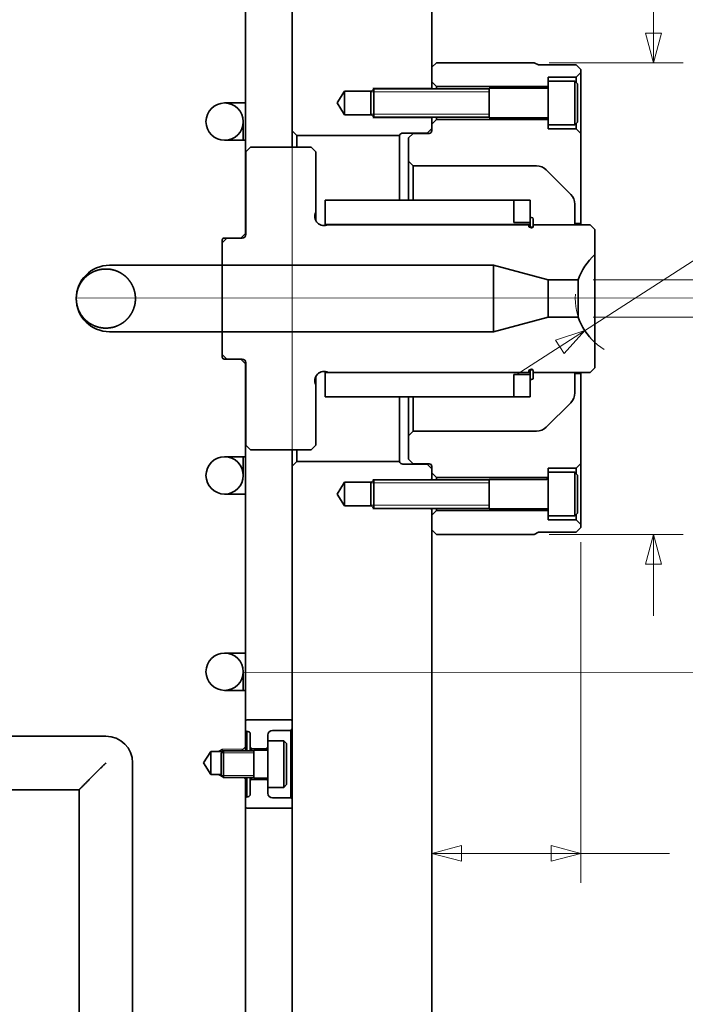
# Model space of a CAD drawing. Header units: millimetres. Extents: x 0 to 1189, y 0 to 841.
# Tile 18 of 28: x 947 to 1018, y 303 to 409. Entities that reach past the tile are written whole.
import ezdxf

# ---------------------------------------------------------------- set-up
doc = ezdxf.new("R2010")
doc.units = ezdxf.units.MM
doc.layers.add('1', color=7, linetype='Continuous')

msp = doc.modelspace()

# ---------------------------------------------------------------- linework, layer by layer
at = {"layer": '1', "color": 12, "linetype": 'Continuous', "lineweight": 35}
for p, q in [((975.96, 641.1), (975.96, 396.6)), ((990.96, 641.1), (990.96, 401.26)), ((981.58, 400.87), (980.81, 399.6)), ((984.48, 400.87), (981.58, 400.87)), ((990.96, 401.26), (990.83, 401.13)), ((990.96, 401.26), (990.96, 401.26)), ((990.96, 401.26), (990.96, 401.26)), ((980.81, 399.6), (981.58, 398.32)), ((981.58, 398.32), (984.48, 398.32)), ((990.83, 398.06), (990.96, 397.93)), ((990.96, 397.93), (990.96, 397.93)), ((990.96, 397.93), (990.96, 397.93)), ((990.96, 397.93), (990.96, 396.87)), ((976.46, 396.1), (975.96, 396.6)), ((990.96, 396.87), (990.46, 396.37)), ((987.48, 396.1), (976.46, 396.1)), ((990.46, 396.37), (987.86, 396.37)), ((975.96, 360.6), (976.46, 361.1)), ((975.96, 360.6), (975.96, 303.6)), ((976.46, 361.1), (987.48, 361.1)), ((987.86, 360.82), (990.46, 360.82)), ((990.46, 360.82), (990.96, 360.32)), ((990.96, 360.32), (990.96, 359.26)), ((981.58, 358.87), (980.81, 357.6)), ((984.48, 358.87), (981.58, 358.87)), ((990.96, 359.26), (990.83, 359.13)), ((990.96, 359.26), (990.96, 359.26)), ((990.96, 359.26), (990.96, 359.26)), ((980.81, 357.6), (981.58, 356.32)), ((981.58, 356.32), (984.48, 356.32)), ((990.83, 356.06), (990.96, 355.93)), ((990.96, 355.93), (990.96, 355.93)), ((990.96, 355.93), (990.96, 355.93)), ((990.96, 355.93), (990.96, 303.6)), ((975.96, 303.6), (975.96, 116.1)), ((990.96, 303.6), (990.96, 116.1))]:
    msp.add_line(p, q, dxfattribs=at)
at = {"layer": '1', "color": 4, "linetype": 'Continuous', "lineweight": 13}
for p, q in [((975.96, 545.14), (975.96, 84.34)), ((1003.55, 403.93), (1017.94, 403.93)), ((1008.27, 380.6), (1043.43, 380.6)), ((1008.27, 376.6), (1043.43, 376.6)), ((1003.55, 353.26), (1017.94, 353.26)), ((1006.96, 352.42), (1006.96, 315.83)), ((990.96, 305.18), (990.96, 322.18))]:
    msp.add_line(p, q, dxfattribs=at)
at = {"layer": '1', "color": 95, "linetype": 'Continuous', "lineweight": 35}
for p, q in [((970.96, 399.6), (970.96, 416.67)), ((970.96, 399.6), (968.71, 399.6)), ((970.96, 395.6), (968.71, 395.6)), ((970.96, 385.6), (970.96, 395.6)), ((970.46, 385.1), (968.66, 385.1)), ((970.96, 385.6), (970.46, 385.1)), ((968.46, 384.9), (968.46, 382.17)), ((968.46, 382.17), (956.36, 382.17)), ((956.36, 375.02), (968.46, 375.02)), ((968.46, 375.02), (968.46, 372.3)), ((968.66, 372.1), (970.46, 372.1)), ((970.46, 372.1), (970.96, 371.6)), ((970.96, 361.6), (970.96, 371.6)), ((968.71, 361.6), (970.96, 361.6)), ((968.71, 357.6), (970.96, 357.6)), ((970.96, 340.52), (970.96, 357.6)), ((968.71, 340.52), (970.96, 340.52)), ((968.71, 336.52), (970.96, 336.52)), ((970.96, 330.47), (970.96, 336.52)), ((955.96, 331.59), (940.96, 331.59)), ((967.22, 329.97), (966.46, 328.72)), ((968.51, 329.97), (967.22, 329.97)), ((968.46, 329.97), (968.46, 330.22)), ((968.46, 329.92), (968.46, 329.97)), ((970.96, 330.47), (970.54, 330.04)), ((958.84, 303.6), (958.84, 328.72)), ((966.46, 328.72), (967.22, 327.47)), ((967.22, 327.47), (968.36, 327.47)), ((970.79, 327.15), (970.96, 326.97)), ((970.96, 303.6), (970.96, 326.97)), ((940.96, 325.84), (953.09, 325.84)), ((953.09, 325.84), (953.09, 303.6)), ((953.09, 303.6), (953.09, 280.19)), ((958.84, 280.19), (958.84, 303.6)), ((970.96, 264.56), (970.96, 303.6))]:
    msp.add_line(p, q, dxfattribs=at)
at = {"layer": '1', "color": 7, "linetype": 'Continuous', "lineweight": 13}
for p, q in [((1014.76, 403.93), (1014.76, 415.26)), ((1013.91, 407.11), (1014.76, 403.93)), ((1015.61, 407.11), (1013.91, 407.11)), ((1014.76, 403.93), (1015.61, 407.11)), ((1000.03, 370.4), (1048.2, 401.52)), ((1007.38, 375.15), (1004.25, 374.14)), ((1005.18, 372.71), (1007.38, 375.15)), ((1004.25, 374.14), (1005.18, 372.71)), ((1014.76, 353.26), (1013.91, 350.08)), ((1015.61, 350.08), (1014.76, 353.26)), ((1014.76, 353.26), (1014.76, 344.51)), ((1013.91, 350.08), (1015.61, 350.08)), ((994.14, 319.86), (990.96, 319.01)), ((994.14, 318.16), (994.14, 319.86)), ((1003.79, 319.86), (1003.79, 318.16)), ((1006.96, 319.01), (1003.79, 319.86)), ((990.96, 319.01), (994.14, 318.16)), ((990.96, 319.01), (1016.49, 319.01)), ((1003.79, 318.16), (1006.96, 319.01))]:
    msp.add_line(p, q, dxfattribs=at)
at = {"layer": '1', "color": 30, "linetype": 'Continuous', "lineweight": 35}
for p, q in [((991.46, 403.93), (990.96, 403.43)), ((990.96, 403.43), (990.96, 401.87)), ((1001.96, 403.93), (991.46, 403.93)), ((1001.96, 403.93), (1002.4, 403.68)), ((1006.46, 403.68), (1002.4, 403.68)), ((1006.96, 403.18), (1006.46, 403.68)), ((1006.96, 402.87), (1006.96, 403.18)), ((991.46, 401.37), (990.96, 401.87)), ((1006.46, 402.37), (1003.46, 402.37)), ((1003.46, 402.37), (1003.46, 401.95)), ((1006.96, 402.87), (1006.46, 402.37)), ((1003.46, 401.37), (991.46, 401.37)), ((1003.46, 401.37), (1003.46, 401.37)), ((990.96, 397.32), (991.46, 397.82)), ((991.46, 397.82), (1003.46, 397.82)), ((1003.46, 397.82), (1003.46, 397.82)), ((990.96, 397.32), (990.96, 396.64)), ((1003.46, 397.25), (1003.46, 396.82)), ((1003.46, 396.82), (1006.46, 396.82)), ((1006.46, 396.82), (1006.96, 396.32)), ((988.96, 396.34), (988.46, 395.84)), ((988.46, 395.84), (988.46, 393.35)), ((990.66, 396.34), (988.96, 396.34)), ((1006.96, 386.65), (1006.96, 396.32)), ((988.46, 393.35), (988.96, 392.85)), ((1002.19, 392.85), (988.96, 392.85)), ((1005.87, 389.78), (1003.25, 392.41)), ((1006.31, 386.65), (1006.31, 388.72)), ((1006.96, 386.65), (1006.31, 386.65)), ((1006.31, 368.47), (1006.31, 370.55)), ((1006.31, 370.55), (1006.96, 370.55)), ((1006.96, 360.87), (1006.96, 370.55)), ((1003.25, 364.78), (1005.87, 367.41)), ((988.96, 364.35), (988.46, 363.85)), ((988.46, 363.85), (988.46, 361.35)), ((988.96, 364.35), (1002.19, 364.35)), ((988.46, 361.35), (988.96, 360.85)), ((988.96, 360.85), (990.66, 360.85)), ((1006.96, 360.87), (1006.46, 360.37)), ((990.96, 360.55), (990.96, 359.87)), ((991.46, 359.37), (990.96, 359.87)), ((1006.46, 360.37), (1003.46, 360.37)), ((1003.46, 360.37), (1003.46, 359.95)), ((1003.46, 359.37), (991.46, 359.37)), ((1003.46, 359.37), (1003.46, 359.37)), ((990.96, 355.32), (991.46, 355.82)), ((990.96, 355.32), (990.96, 353.76)), ((991.46, 355.82), (1003.46, 355.82)), ((1003.46, 355.82), (1003.46, 355.82)), ((1003.46, 355.25), (1003.46, 354.82)), ((1003.46, 354.82), (1006.46, 354.82)), ((1006.46, 354.82), (1006.96, 354.32)), ((1006.96, 354.01), (1006.96, 354.32)), ((990.96, 353.76), (991.46, 353.26)), ((991.46, 353.26), (1001.96, 353.26)), ((1002.4, 353.51), (1001.96, 353.26)), ((1002.4, 353.51), (1006.46, 353.51)), ((1006.46, 353.51), (1006.96, 354.01))]:
    msp.add_line(p, q, dxfattribs=at)
at = {"layer": '1', "color": 214, "linetype": 'Continuous', "lineweight": 35}
for p, q in [((1006.3, 401.95), (1003.46, 401.95)), ((1006.6, 401.64), (1006.3, 401.95)), ((984.74, 401.13), (984.41, 400.81)), ((997.11, 401.13), (984.74, 401.13)), ((1003.32, 401.18), (997.11, 401.18)), ((984.41, 398.39), (984.74, 398.06)), ((984.74, 398.06), (997.11, 398.06)), ((997.11, 398.01), (1003.32, 398.01)), ((1003.46, 397.25), (1006.3, 397.25)), ((1006.3, 397.25), (1006.6, 397.55)), ((1006.3, 359.95), (1003.46, 359.95)), ((1006.6, 359.64), (1006.3, 359.95)), ((984.74, 359.13), (984.41, 358.81)), ((997.11, 359.13), (984.74, 359.13)), ((1003.32, 359.18), (997.11, 359.18)), ((984.41, 356.39), (984.74, 356.06)), ((984.74, 356.06), (997.11, 356.06)), ((997.11, 356.01), (1003.32, 356.01)), ((1006.3, 355.25), (1006.6, 355.55)), ((1003.46, 355.25), (1006.3, 355.25)), ((975.06, 331.1), (973.36, 331.1)), ((975.36, 330.8), (975.06, 331.1)), ((968.59, 330.04), (968.36, 329.82)), ((971.86, 330.04), (968.59, 330.04)), ((973.24, 330.1), (971.86, 330.1)), ((968.36, 327.37), (968.59, 327.15)), ((968.59, 327.15), (971.86, 327.15)), ((971.86, 327.1), (973.24, 327.1)), ((973.36, 326.1), (975.06, 326.1)), ((975.06, 326.1), (975.36, 326.4))]:
    msp.add_line(p, q, dxfattribs=at)
at = {"layer": '1', "color": 214, "linetype": 'Continuous', "lineweight": 13}
for p, q in [((984.41, 400.81), (997.11, 400.81)), ((984.41, 398.39), (997.11, 398.39)), ((984.41, 358.81), (997.11, 358.81)), ((984.41, 356.39), (997.11, 356.39)), ((968.36, 329.82), (971.86, 329.82)), ((968.36, 327.37), (971.86, 327.37))]:
    msp.add_line(p, q, dxfattribs=at)
at = {"layer": '1', "color": 251, "linetype": 'Continuous', "lineweight": 13}
for p, q in [((990.88, 401.18), (984.61, 401.18)), ((990.88, 398.01), (984.61, 398.01)), ((990.88, 359.18), (984.61, 359.18)), ((990.88, 356.01), (984.61, 356.01)), ((968.46, 330.22), (968.03, 329.97)), ((970.71, 330.22), (968.46, 330.22)), ((968.46, 327.22), (968.03, 327.47))]:
    msp.add_line(p, q, dxfattribs=at)
at = {"layer": '1', "color": 3, "linetype": 'Continuous', "lineweight": 35}
for p, q in [((971.49, 394.85), (970.99, 394.35)), ((971.49, 394.85), (977.99, 394.85)), ((978.49, 394.35), (977.99, 394.85)), ((970.99, 385.49), (970.99, 394.35)), ((978.49, 394.35), (978.49, 387.87)), ((1001.52, 389.16), (999.77, 389.16)), ((999.77, 386.76), (999.77, 389.16)), ((1001.52, 386.76), (1001.52, 389.16)), ((1001.52, 386.34), (1001.52, 387.14)), ((1001.84, 386.34), (1001.84, 387.14)), ((979.83, 386.53), (1001.39, 386.53)), ((999.77, 386.76), (1001.52, 386.76)), ((1001.39, 386.53), (1001.39, 386.35)), ((1001.74, 386.25), (1001.49, 386.25)), ((1001.84, 386.53), (1001.84, 386.35)), ((1001.84, 386.53), (1007.96, 386.53)), ((1008.46, 386.03), (1007.96, 386.53)), ((1008.46, 386.03), (1008.46, 383.31)), ((968.96, 385.09), (968.46, 384.59)), ((968.96, 385.09), (970.59, 385.09)), ((968.46, 382.17), (968.46, 384.59)), ((997.59, 382.17), (968.46, 382.17)), ((1003.46, 380.6), (997.59, 382.17)), ((1006.69, 380.6), (1003.46, 380.6)), ((997.59, 375.02), (1003.46, 376.6)), ((1003.46, 376.6), (1006.69, 376.6)), ((968.46, 372.6), (968.46, 375.02)), ((968.46, 375.02), (997.59, 375.02)), ((1008.46, 373.88), (1008.46, 371.16)), ((968.46, 372.6), (968.96, 372.1)), ((970.59, 372.1), (968.96, 372.1)), ((970.99, 362.85), (970.99, 371.7)), ((1001.39, 370.66), (979.83, 370.66)), ((1001.52, 370.43), (999.77, 370.43)), ((999.77, 368.03), (999.77, 370.43)), ((1001.39, 370.84), (1001.39, 370.66)), ((1001.49, 370.94), (1001.74, 370.94)), ((1001.52, 370.05), (1001.52, 370.85)), ((1001.52, 368.03), (1001.52, 370.43)), ((1001.84, 370.05), (1001.84, 370.85)), ((1001.84, 370.84), (1001.84, 370.66)), ((1007.96, 370.66), (1001.84, 370.66)), ((1007.96, 370.66), (1008.46, 371.16)), ((978.49, 369.32), (978.49, 362.85)), ((999.77, 368.03), (1001.52, 368.03)), ((970.99, 362.85), (971.49, 362.35)), ((977.99, 362.35), (978.49, 362.85)), ((977.99, 362.35), (971.49, 362.35)), ((971.11, 333.35), (970.96, 333.2)), ((970.96, 332.25), (970.96, 333.2)), ((971.11, 333.35), (975.91, 333.35)), ((975.96, 333.25), (975.91, 333.35)), ((975.96, 333.25), (975.96, 332.37)), ((970.96, 332.25), (971.11, 332.1)), ((971.21, 332.1), (971.11, 332.1)), ((975.81, 332.22), (973.86, 332.22)), ((975.81, 332.22), (975.96, 332.37)), ((971.46, 330.4), (971.46, 331.85)), ((973.36, 331.72), (973.36, 331.1)), ((971.46, 330.4), (971.61, 330.25)), ((973.21, 330.25), (971.61, 330.25)), ((973.21, 330.25), (973.36, 330.4)), ((971.61, 326.95), (971.46, 326.8)), ((971.46, 325.35), (971.46, 326.8)), ((971.61, 326.95), (973.21, 326.95)), ((973.36, 326.8), (973.21, 326.95)), ((973.36, 326.1), (973.36, 325.47)), ((971.11, 325.1), (970.96, 324.95)), ((970.96, 324), (970.96, 324.95)), ((971.11, 325.1), (971.21, 325.1)), ((973.86, 324.97), (975.81, 324.97)), ((975.96, 324.82), (975.81, 324.97)), ((975.96, 324.82), (975.96, 323.95)), ((970.96, 324), (971.11, 323.85)), ((975.91, 323.85), (971.11, 323.85)), ((975.91, 323.85), (975.96, 323.95))]:
    msp.add_line(p, q, dxfattribs=at)
at = {"layer": '1', "color": 253, "linetype": 'Continuous', "lineweight": 35}
for p, q in [((970.99, 392.1), (970.96, 392.1)), ((970.96, 365.1), (970.99, 365.1))]:
    msp.add_line(p, q, dxfattribs=at)
at = {"layer": '1', "color": 1, "linetype": 'Continuous', "lineweight": 35}
for p, q in [((979.52, 389.16), (979.52, 386.55)), ((999.77, 389.16), (979.52, 389.16)), ((999.77, 386.76), (999.77, 389.16)), ((1001.52, 386.55), (979.52, 386.55)), ((999.77, 386.76), (1001.52, 386.76)), ((1001.52, 386.55), (1001.52, 386.76)), ((979.52, 370.65), (979.52, 368.03)), ((979.52, 370.65), (1001.52, 370.65)), ((1001.52, 370.43), (999.77, 370.43)), ((999.77, 368.03), (999.77, 370.43)), ((1001.52, 370.43), (1001.52, 370.65)), ((979.52, 368.03), (999.77, 368.03))]:
    msp.add_line(p, q, dxfattribs=at)
at = {"layer": '1', "color": 3, "linetype": 'Continuous', "lineweight": 35}
for centre in [(968.71, 397.6), (968.71, 359.6), (968.71, 338.52)]:
    msp.add_circle(centre, 2, dxfattribs=at)
at = {"layer": '1', "color": 214, "linetype": 'Continuous', "lineweight": 35}
for centre, radius, start, end in [((1003.32, 401.33), 0.146, 270, 0), ((1003.32, 397.86), 0.146, 0, 90), ((1003.32, 359.33), 0.146, 270, 0), ((1003.32, 355.86), 0.146, 0, 90), ((973.24, 330.22), 0.125, 270, 0), ((973.24, 326.97), 0.125, 0, 90)]:
    msp.add_arc(centre, radius, start, end, dxfattribs=at)
at = {"layer": '1', "color": 95, "linetype": 'Continuous', "lineweight": 35}
for centre, radius, start, end in [((968.71, 397.6), 2, 90, 270), ((968.66, 384.9), 0.2, 90, 180), ((956.36, 378.6), 3.57, 90, 180), ((956.36, 378.6), 3.57, 180, 270), ((968.66, 372.3), 0.2, 180, 270), ((968.71, 359.6), 2, 90, 270), ((968.71, 338.52), 2, 90, 270), ((955.96, 328.72), 2.88, 0, 90)]:
    msp.add_arc(centre, radius, start, end, dxfattribs=at)
at = {"layer": '1', "color": 30, "linetype": 'Continuous', "lineweight": 35}
for centre, radius, start, end in [((990.66, 396.64), 0.3, 270, 0), ((1002.19, 391.35), 1.5, 45, 90), ((1004.81, 388.72), 1.5, 0, 45), ((1004.81, 368.47), 1.5, 315, 0), ((1002.19, 365.85), 1.5, 270, 315), ((990.66, 360.55), 0.3, 0, 90)]:
    msp.add_arc(centre, radius, start, end, dxfattribs=at)
at = {"layer": '1', "color": 12, "linetype": 'Continuous', "lineweight": 35}
for centre, start, end in [((987.86, 395.97), 90, 161.79), ((987.86, 361.22), 198.21, 270)]:
    msp.add_arc(centre, 0.4, start, end, dxfattribs=at)
at = {"layer": '1', "color": 3, "linetype": 'Continuous', "lineweight": 35}
for centre, radius, start, end in [((979.39, 387.43), 1, 154.1581, 295.8419), ((1001.68, 387.14), 0.159, 0, 180), ((1001.49, 386.35), 0.1, 180, 270), ((1001.68, 386.34), 0.159, 180, 0), ((1001.74, 386.35), 0.1, 270, 0), ((970.59, 385.49), 0.4, 270, 0), ((1012.71, 378.6), 6.35, 132.0124, 161.6416), ((1012.71, 378.6), 6.35, 198.3584, 227.9876), ((970.59, 371.7), 0.4, 0, 90), ((979.39, 369.76), 1, 64.1581, 205.8419), ((1001.49, 370.84), 0.1, 90, 180), ((1001.68, 370.85), 0.159, 0, 180), ((1001.74, 370.84), 0.1, 0, 90), ((1001.68, 370.05), 0.159, 180, 0), ((971.21, 331.85), 0.25, 0, 90), ((973.86, 331.72), 0.5, 90, 180), ((971.21, 325.35), 0.25, 270, 0), ((973.86, 325.47), 0.5, 180, 270)]:
    msp.add_arc(centre, radius, start, end, dxfattribs=at)
at = {"layer": '1', "color": 4, "linetype": 'Continuous', "lineweight": 13}
msp.add_arc((1012.71, 378.6), 6.35, 175.6778, 239.4346, dxfattribs=at)
at = {"layer": '1', "color": 214, "linetype": 'Continuous', "lineweight": 35}
for points, knots in [([(1003.46, 401.95), (1003.46, 401.5), (1003.46, 400.32), (1003.46, 398.87), (1003.46, 398.21), (1003.46, 397.36), (1003.46, 397.25)], [0, 0, 0.095492, 0.345492, 0.654508, 0.793893, 0.975524, 1, 1]), ([(1006.3, 397.25), (1006.3, 397.69), (1006.3, 398.87), (1006.3, 400.32), (1006.3, 400.98), (1006.3, 401.83), (1006.3, 401.95)], [0, 0, 0.095492, 0.345492, 0.654508, 0.793893, 0.975533, 1, 1]), ([(984.41, 399.6), (984.41, 400.64), (984.41, 400.81)], [0, 0, 0.866033, 1, 1]), ([(984.74, 401.13), (984.74, 401.01), (984.74, 400.18), (984.74, 399.6)], [0, 0, 0.076112, 0.617316, 1, 1]), ([(997.11, 398.01), (997.11, 398.13), (997.11, 398.99), (997.11, 400.2), (997.11, 400.72), (997.11, 401.18)], [0, 0, 0.03806, 0.308659, 0.691341, 0.853555, 1, 1]), ([(1006.6, 401.64), (1006.6, 401.52), (1006.6, 400.62), (1006.6, 399.24), (1006.6, 398.03), (1006.6, 397.55)], [0, 0, 0.030146, 0.249995, 0.586819, 0.883024, 1, 1]), ([(984.41, 398.39), (984.41, 398.55), (984.41, 399.6)], [0, 0, 0.133967, 1, 1]), ([(984.74, 399.6), (984.74, 398.51), (984.74, 398.06)], [0, 0, 0.7071, 1, 1]), ([(1003.46, 359.95), (1003.46, 359.5), (1003.46, 358.32), (1003.46, 356.87), (1003.46, 356.21), (1003.46, 355.36), (1003.46, 355.25)], [0, 0, 0.095492, 0.345492, 0.654508, 0.793893, 0.975524, 1, 1]), ([(1006.3, 355.25), (1006.3, 355.69), (1006.3, 356.87), (1006.3, 358.32), (1006.3, 358.98), (1006.3, 359.83), (1006.3, 359.95)], [0, 0, 0.095492, 0.345492, 0.654508, 0.793893, 0.975533, 1, 1]), ([(1006.6, 359.64), (1006.6, 359.52), (1006.6, 358.62), (1006.6, 357.24), (1006.6, 356.03), (1006.6, 355.55)], [0, 0, 0.030146, 0.249995, 0.586819, 0.883024, 1, 1]), ([(984.41, 357.6), (984.41, 358.64), (984.41, 358.81)], [0, 0, 0.866033, 1, 1]), ([(984.74, 359.13), (984.74, 359.01), (984.74, 358.18), (984.74, 357.6)], [0, 0, 0.076112, 0.617316, 1, 1]), ([(997.11, 356.01), (997.11, 356.13), (997.11, 356.99), (997.11, 358.2), (997.11, 358.72), (997.11, 359.18)], [0, 0, 0.03806, 0.308659, 0.691341, 0.853555, 1, 1]), ([(984.41, 356.39), (984.41, 356.55), (984.41, 357.6)], [0, 0, 0.133967, 1, 1]), ([(984.74, 357.6), (984.74, 356.51), (984.74, 356.06)], [0, 0, 0.7071, 1, 1]), ([(973.36, 331.1), (973.36, 330.7), (973.36, 330.23), (973.36, 328.95), (973.36, 327.56), (973.36, 326.96), (973.36, 326.2), (973.36, 326.1)], [0, 0, 0.079371, 0.172567, 0.428841, 0.707709, 0.827433, 0.979747, 1, 1]), ([(975.06, 326.1), (975.06, 326.49), (975.06, 327.56), (975.06, 328.95), (975.06, 330.23), (975.06, 330.99), (975.06, 331.1)], [0, 0, 0.079371, 0.292291, 0.571159, 0.827433, 0.979747, 1, 1]), ([(968.59, 330.04), (968.59, 329.93), (968.59, 329.15), (968.59, 328.04), (968.59, 327.26), (968.59, 327.15)], [0, 0, 0.03806, 0.308657, 0.691343, 0.96194, 1, 1]), ([(971.86, 327.1), (971.86, 327.21), (971.86, 328.02), (971.86, 328.6), (971.86, 329.66), (971.86, 330.1)], [0, 0, 0.038055, 0.308655, 0.500003, 0.853555, 1, 1]), ([(975.36, 330.8), (975.36, 330.38), (975.36, 329.28), (975.36, 327.92), (975.36, 327.3), (975.36, 326.5), (975.36, 326.4)], [0, 0, 0.095493, 0.34549, 0.65451, 0.793891, 0.975529, 1, 1]), ([(968.36, 327.37), (968.36, 327.83), (968.36, 328.87), (968.36, 329.36), (968.36, 329.82)], [0, 0, 0.188261, 0.611264, 0.811747, 1, 1])]:
    msp.add_open_spline(points, degree=1, knots=knots, dxfattribs=at)
at = {"layer": '1', "color": 30, "linetype": 'Continuous', "lineweight": 35}
for points in [[(1006.46, 402.37), (1006.46, 401.78)], [(991.46, 401.13), (991.46, 401.37)], [(1003.46, 401.37), (1003.46, 401.31)], [(991.46, 397.82), (991.46, 398.06)], [(1003.46, 397.88), (1003.46, 397.82)], [(1006.46, 397.41), (1006.46, 396.82)], [(1006.31, 386.65), (1006.31, 386.53)], [(1006.96, 386.53), (1006.96, 386.65)], [(1006.31, 370.66), (1006.31, 370.55)], [(1006.96, 370.55), (1006.96, 370.66)], [(1006.46, 360.37), (1006.46, 359.78)], [(991.46, 359.13), (991.46, 359.37)], [(1003.46, 359.37), (1003.46, 359.31)], [(991.46, 355.82), (991.46, 356.06)], [(1003.46, 355.88), (1003.46, 355.82)], [(1006.46, 355.41), (1006.46, 354.82)]]:
    msp.add_open_spline(points, degree=1, dxfattribs=at)
for points, knots in [([(1006.96, 402.87), (1006.96, 402.43), (1006.96, 401.23), (1006.96, 399.6), (1006.96, 397.96), (1006.96, 396.76), (1006.96, 396.32)], [0, 0, 0.066985, 0.249997, 0.5, 0.749997, 0.933008, 1, 1]), ([(988.46, 389.16), (988.46, 390.39), (988.46, 392.26), (988.46, 392.86), (988.46, 393.35)], [0, 0, 0.294835, 0.740435, 0.883833, 1, 1]), ([(988.96, 392.85), (988.96, 392.74), (988.96, 391.89), (988.96, 390.25), (988.96, 389.16)], [0, 0, 0.029024, 0.258652, 0.704163, 1, 1]), ([(988.46, 363.85), (988.46, 363.97), (988.46, 364.93), (988.46, 366.8), (988.46, 368.03)], [0, 0, 0.02916, 0.259561, 0.705169, 1, 1]), ([(988.96, 368.03), (988.96, 366.03), (988.96, 364.77), (988.96, 364.35)], [0, 0, 0.544204, 0.884321, 1, 1]), ([(1006.96, 360.87), (1006.96, 360.43), (1006.96, 359.23), (1006.96, 357.6)], [0, 0, 0.13397, 0.499994, 1, 1]), ([(1006.96, 357.6), (1006.96, 356.75), (1006.96, 355.28), (1006.96, 354.76), (1006.96, 354.32)], [0, 0, 0.258814, 0.707103, 0.86603, 1, 1])]:
    msp.add_open_spline(points, degree=1, knots=knots, dxfattribs=at)
at = {"layer": '1', "color": 12, "linetype": 'Continuous', "lineweight": 35}
for points, knots in [([(981.58, 400.87), (981.58, 400.75), (981.58, 399.88), (981.58, 398.8), (981.58, 398.32)], [0, 0, 0.049514, 0.388731, 0.811739, 1, 1]), ([(975.96, 394.85), (975.96, 396.15), (975.96, 396.6)], [0, 0, 0.746905, 1, 1]), ([(976.46, 394.85), (976.46, 395.54), (976.46, 396.1)], [0, 0, 0.552619, 1, 1]), ([(987.48, 389.16), (987.48, 390.69), (987.48, 393.27), (987.48, 394.27), (987.48, 395.63), (987.48, 396.1)], [0, 0, 0.221373, 0.591936, 0.73621, 0.933164, 1, 1]), ([(987.48, 361.1), (987.48, 361.21), (987.48, 362.13), (987.48, 363.93), (987.48, 366.5), (987.48, 368.03)], [0, 0, 0.016768, 0.149549, 0.408067, 0.778635, 1, 1]), ([(975.96, 360.6), (975.96, 361.04), (975.96, 362.35)], [0, 0, 0.253095, 1, 1]), ([(976.46, 361.1), (976.46, 361.65), (976.46, 362.35)], [0, 0, 0.447381, 1, 1]), ([(981.58, 358.87), (981.58, 358.75), (981.58, 357.88), (981.58, 356.8), (981.58, 356.32)], [0, 0, 0.049514, 0.388731, 0.811739, 1, 1])]:
    msp.add_open_spline(points, degree=1, knots=knots, dxfattribs=at)
for points in [[(990.96, 401.26), (990.96, 401.13)], [(990.96, 401.26), (990.96, 401.13)], [(990.96, 398.06), (990.96, 397.93)], [(990.96, 398.06), (990.96, 397.93)], [(990.46, 396.37), (990.46, 396.34)], [(990.46, 360.85), (990.46, 360.82)], [(990.96, 359.26), (990.96, 359.13)], [(990.96, 359.26), (990.96, 359.13)], [(990.96, 356.06), (990.96, 355.93)], [(990.96, 356.06), (990.96, 355.93)]]:
    msp.add_open_spline(points, degree=1, dxfattribs=at)
at = {"layer": '1', "color": 95, "linetype": 'Continuous', "lineweight": 35}
for points, knots in [([(970.96, 399.6), (970.96, 399.48), (970.96, 398.57), (970.96, 396.79), (970.96, 395.6)], [0, 0, 0.02865, 0.256199, 0.701446, 1, 1]), ([(952.79, 378.6), (952.79, 378.61), (952.79, 378.62), (952.79, 378.62), (952.79, 378.63), (952.79, 378.63), (952.79, 378.66), (952.79, 378.68), (952.79, 378.72), (952.79, 378.76), (952.8, 378.85), (952.81, 378.93), (952.83, 379.09), (952.86, 379.26), (952.9, 379.42), (952.94, 379.58), (952.96, 379.62), (952.97, 379.66), (952.99, 379.7), (953, 379.73), (953.03, 379.81), (953.06, 379.89), (953.14, 380.04), (953.22, 380.19), (953.3, 380.33), (953.4, 380.47), (953.45, 380.53), (953.5, 380.6), (953.53, 380.63), (953.55, 380.66), (953.58, 380.69), (953.61, 380.73), (953.73, 380.85), (953.85, 380.96), (953.98, 381.07), (954.11, 381.17), (954.25, 381.27), (954.39, 381.35), (954.43, 381.37), (954.47, 381.4), (954.5, 381.42), (954.54, 381.43), (954.62, 381.47), (954.7, 381.51), (954.85, 381.57), (955.01, 381.62), (955.17, 381.67), (955.34, 381.71), (955.42, 381.72), (955.51, 381.74), (955.55, 381.74), (955.59, 381.75), (955.64, 381.75), (955.68, 381.76), (955.85, 381.77), (956.02, 381.77), (956.19, 381.76), (956.36, 381.75)], [0, 0, 0.001919, 0.003838, 0.004806, 0.005788, 0.006756, 0.011623, 0.015516, 0.023282, 0.031036, 0.046514, 0.061949, 0.092743, 0.123511, 0.154319, 0.185247, 0.193003, 0.200779, 0.208569, 0.216377, 0.231962, 0.247504, 0.278469, 0.309337, 0.340216, 0.371153, 0.386688, 0.402264, 0.410068, 0.4179, 0.425741, 0.433587, 0.464851, 0.495969, 0.52703, 0.558124, 0.589313, 0.620701, 0.628589, 0.636486, 0.644398, 0.652291, 0.668053, 0.683786, 0.715153, 0.746501, 0.777891, 0.809435, 0.825287, 0.841205, 0.849188, 0.857186, 0.865157, 0.873116, 0.904868, 0.936543, 0.968233, 1, 1]), ([(956.36, 381.75), (956.44, 381.74), (956.51, 381.72), (956.59, 381.71), (956.66, 381.69), (956.73, 381.68), (956.8, 381.66), (956.87, 381.64), (956.93, 381.62), (957, 381.6), (957.07, 381.57), (957.1, 381.56), (957.13, 381.55), (957.16, 381.54), (957.2, 381.52), (957.32, 381.47), (957.44, 381.41), (957.56, 381.34), (957.67, 381.27), (957.78, 381.2), (957.89, 381.12), (958, 381.04), (958.1, 380.95), (958.15, 380.9), (958.2, 380.85), (958.24, 380.81), (958.29, 380.76), (958.38, 380.65), (958.47, 380.55), (958.55, 380.43), (958.63, 380.32), (958.67, 380.26), (958.71, 380.2), (958.72, 380.16), (958.74, 380.13), (958.76, 380.1), (958.78, 380.07), (958.84, 379.94), (958.9, 379.8), (958.96, 379.66), (959, 379.52), (959.02, 379.44), (959.04, 379.37), (959.05, 379.33), (959.06, 379.3), (959.07, 379.28), (959.07, 379.26), (959.07, 379.24), (959.08, 379.22), (959.1, 379.07), (959.12, 378.91), (959.14, 378.76), (959.14, 378.6), (959.14, 378.52), (959.14, 378.44), (959.13, 378.4), (959.13, 378.37), (959.13, 378.33), (959.12, 378.29), (959.11, 378.13), (959.08, 377.98), (959.05, 377.83), (959, 377.68), (958.99, 377.64), (958.98, 377.61), (958.97, 377.57), (958.96, 377.54), (958.93, 377.47), (958.9, 377.4), (958.84, 377.26), (958.78, 377.13), (958.71, 377), (958.63, 376.88), (958.55, 376.76), (958.47, 376.65), (958.38, 376.54), (958.29, 376.44), (958.2, 376.34), (958.1, 376.25), (958, 376.16), (957.89, 376.07), (957.87, 376.05), (957.84, 376.03), (957.81, 376.01), (957.79, 375.99), (957.73, 375.96), (957.67, 375.92), (957.56, 375.85), (957.44, 375.79), (957.32, 375.73), (957.2, 375.67), (957.07, 375.62), (956.94, 375.57), (956.9, 375.56), (956.87, 375.55), (956.83, 375.54), (956.8, 375.53), (956.73, 375.51), (956.66, 375.5), (956.59, 375.48), (956.51, 375.47), (956.44, 375.46), (956.36, 375.45)], [0, 0, 0.008377, 0.016611, 0.024724, 0.032736, 0.040641, 0.04847, 0.056235, 0.063938, 0.071592, 0.079208, 0.083002, 0.086792, 0.090576, 0.094341, 0.109239, 0.123958, 0.138545, 0.153063, 0.167569, 0.182095, 0.196697, 0.211414, 0.218832, 0.226275, 0.233716, 0.241166, 0.256122, 0.271178, 0.286369, 0.301741, 0.309507, 0.317338, 0.321277, 0.325234, 0.329214, 0.333204, 0.349232, 0.365358, 0.381614, 0.398045, 0.406344, 0.414703, 0.418912, 0.423139, 0.425257, 0.427377, 0.429499, 0.431618, 0.448553, 0.465469, 0.48241, 0.499413, 0.507951, 0.516524, 0.520824, 0.525131, 0.529437, 0.533726, 0.550769, 0.567643, 0.584398, 0.601071, 0.605233, 0.609396, 0.613551, 0.617696, 0.625926, 0.634089, 0.65024, 0.666201, 0.682012, 0.697719, 0.713239, 0.728512, 0.743583, 0.758501, 0.773303, 0.788027, 0.802718, 0.817406, 0.821086, 0.824754, 0.828425, 0.83208, 0.839385, 0.846684, 0.861257, 0.87585, 0.890523, 0.905328, 0.92034, 0.935646, 0.939529, 0.943436, 0.947359, 0.951287, 0.959201, 0.967181, 0.97523, 0.98338, 0.991632, 1, 1]), ([(968.46, 382.17), (968.46, 382.06), (968.46, 381.27), (968.46, 379.86), (968.46, 379.03), (968.46, 377.33), (968.46, 376.57), (968.46, 375.43), (968.46, 375.02)], [0, 0, 0.014529, 0.125747, 0.322697, 0.43973, 0.677303, 0.784032, 0.942724, 1, 1]), ([(956.36, 375.45), (956.19, 375.43), (956.02, 375.42), (955.85, 375.42), (955.68, 375.43), (955.64, 375.44), (955.59, 375.44), (955.55, 375.45), (955.51, 375.45), (955.42, 375.47), (955.34, 375.48), (955.17, 375.52), (955.01, 375.57), (954.85, 375.62), (954.7, 375.68), (954.62, 375.72), (954.54, 375.76), (954.5, 375.78), (954.47, 375.8), (954.43, 375.82), (954.39, 375.84), (954.25, 375.92), (954.11, 376.02), (953.98, 376.12), (953.85, 376.23), (953.73, 376.34), (953.61, 376.47), (953.58, 376.5), (953.55, 376.53), (953.53, 376.56), (953.5, 376.59), (953.45, 376.66), (953.4, 376.73), (953.3, 376.86), (953.22, 377), (953.14, 377.15), (953.06, 377.3), (953.03, 377.38), (953, 377.46), (952.99, 377.5), (952.97, 377.53), (952.96, 377.57), (952.94, 377.61), (952.9, 377.77), (952.86, 377.94), (952.83, 378.1), (952.81, 378.26), (952.8, 378.35), (952.79, 378.43), (952.79, 378.47), (952.79, 378.51), (952.79, 378.53), (952.79, 378.56), (952.79, 378.56), (952.79, 378.57), (952.79, 378.57), (952.79, 378.59), (952.79, 378.6)], [0, 0, 0.031767, 0.063457, 0.095132, 0.126883, 0.134842, 0.142813, 0.150812, 0.158793, 0.174712, 0.190563, 0.222107, 0.253497, 0.284845, 0.316212, 0.331944, 0.347707, 0.3556, 0.363511, 0.371408, 0.379296, 0.410688, 0.441872, 0.472966, 0.504027, 0.535145, 0.566408, 0.574254, 0.582095, 0.589927, 0.597737, 0.613308, 0.628842, 0.659779, 0.690657, 0.721526, 0.75249, 0.768032, 0.783617, 0.791425, 0.799215, 0.806991, 0.814747, 0.845675, 0.87649, 0.90725, 0.938044, 0.953478, 0.968957, 0.976711, 0.984476, 0.988369, 0.993237, 0.994212, 0.995187, 0.996154, 0.998073, 1, 1]), ([(970.96, 361.6), (970.96, 360.4), (970.96, 358.62), (970.96, 358.05), (970.96, 357.6)], [0, 0, 0.298554, 0.743801, 0.885637, 1, 1]), ([(970.96, 336.52), (970.96, 337.69), (970.96, 339.47), (970.96, 340.05), (970.96, 340.52)], [0, 0, 0.292571, 0.738399, 0.882757, 1, 1]), ([(967.22, 327.47), (967.22, 327.59), (967.22, 328.44), (967.22, 329.5), (967.22, 329.97)], [0, 0, 0.04951, 0.388739, 0.811741, 1, 1]), ([(955.96, 328.72), (955.32, 328.08), (954.17, 326.93), (953.37, 326.13), (953.09, 325.84)], [0, 0, 0.222529, 0.623489, 0.900962, 1, 1])]:
    msp.add_open_spline(points, degree=1, knots=knots, dxfattribs=at)
at = {"layer": '1', "color": 3, "linetype": 'Continuous', "lineweight": 35}
for points, knots in [([(970.71, 395.6), (970.71, 397.09), (970.71, 397.6)], [0, 0, 0.74662, 1, 1]), ([(1008.46, 373.88), (1008.46, 373.98), (1008.46, 374.78), (1008.46, 375.44), (1008.46, 377.14), (1008.46, 379.09), (1008.46, 380.95), (1008.46, 382.41), (1008.46, 383.21), (1008.46, 383.31)], [0, 0, 0.010914, 0.095462, 0.165398, 0.345443, 0.552217, 0.749957, 0.904482, 0.989065, 1, 1]), ([(997.59, 382.17), (997.59, 382.05), (997.59, 381.12), (997.59, 380.38), (997.59, 378.6), (997.59, 377.67), (997.59, 376.07)], [0, 0, 0.019956, 0.171572, 0.292895, 0.585783, 0.737399, 1, 1]), ([(1003.46, 377.18), (1003.46, 378.37), (1003.46, 379.66), (1003.46, 380.48), (1003.46, 380.6)], [0, 0, 0.348614, 0.725841, 0.967101, 1, 1]), ([(1006.69, 377.18), (1006.69, 377.73), (1006.69, 379.04), (1006.69, 380.16), (1006.69, 380.6)], [0, 0, 0.160049, 0.544541, 0.872171, 1, 1]), ([(997.59, 376.07), (997.59, 375.14), (997.59, 375.02)], [0, 0, 0.883647, 1, 1]), ([(970.71, 359.6), (970.71, 360.1), (970.71, 361.6)], [0, 0, 0.25338, 1, 1]), ([(970.71, 336.52), (970.71, 337.38), (970.71, 338.39), (970.71, 338.52)], [0, 0, 0.428715, 0.935396, 1, 1]), ([(971.11, 332.1), (971.11, 331.95), (971.11, 330.88), (971.11, 330.04)], [0, 0, 0.06931, 0.590489, 1, 1]), ([(975.81, 324.97), (975.81, 325.39), (975.81, 325.88), (975.81, 327.31), (975.81, 328.16), (975.81, 329.88), (975.81, 331.31), (975.81, 331.81), (975.81, 332.22)], [0, 0, 0.057273, 0.125745, 0.322697, 0.439732, 0.677303, 0.874255, 0.942727, 1, 1]), ([(971.11, 327.15), (971.11, 325.65), (971.11, 325.1)], [0, 0, 0.728382, 1, 1])]:
    msp.add_open_spline(points, degree=1, knots=knots, dxfattribs=at)
for points in [[(978.49, 387.87), (978.49, 387)], [(1001.52, 386.25), (1001.52, 386.34)], [(1003.46, 376.6), (1003.46, 377.18)], [(1006.69, 376.6), (1006.69, 377.18)], [(978.49, 370.19), (978.49, 369.32)], [(1001.52, 370.85), (1001.52, 370.94)], [(971.46, 330.04), (971.46, 330.4)], [(971.61, 330.25), (971.61, 330.04)], [(973.21, 330.1), (973.21, 330.25)], [(971.46, 326.8), (971.46, 327.15)], [(971.61, 327.15), (971.61, 326.95)], [(973.21, 326.95), (973.21, 327.1)]]:
    msp.add_open_spline(points, degree=1, dxfattribs=at)
at = {"layer": '1', "color": 1, "linetype": 'Continuous', "lineweight": 35}
for points in [[(979.52, 386.44), (979.52, 386.55)], [(979.52, 370.65), (979.52, 370.75)]]:
    msp.add_open_spline(points, degree=1, dxfattribs=at)
at = {"layer": '1', "color": 95, "linetype": 'Continuous', "lineweight": 35}
for points in [[(970.46, 385.1), (970.46, 385.09)], [(970.96, 385.6), (970.96, 385.35)], [(970.46, 372.1), (970.46, 372.1)], [(970.96, 371.84), (970.96, 371.6)], [(970.96, 330.47), (970.96, 330.04)], [(970.96, 327.15), (970.96, 326.97)]]:
    msp.add_open_spline(points, degree=1, dxfattribs=at)

doc.saveas('drawing.dxf')
